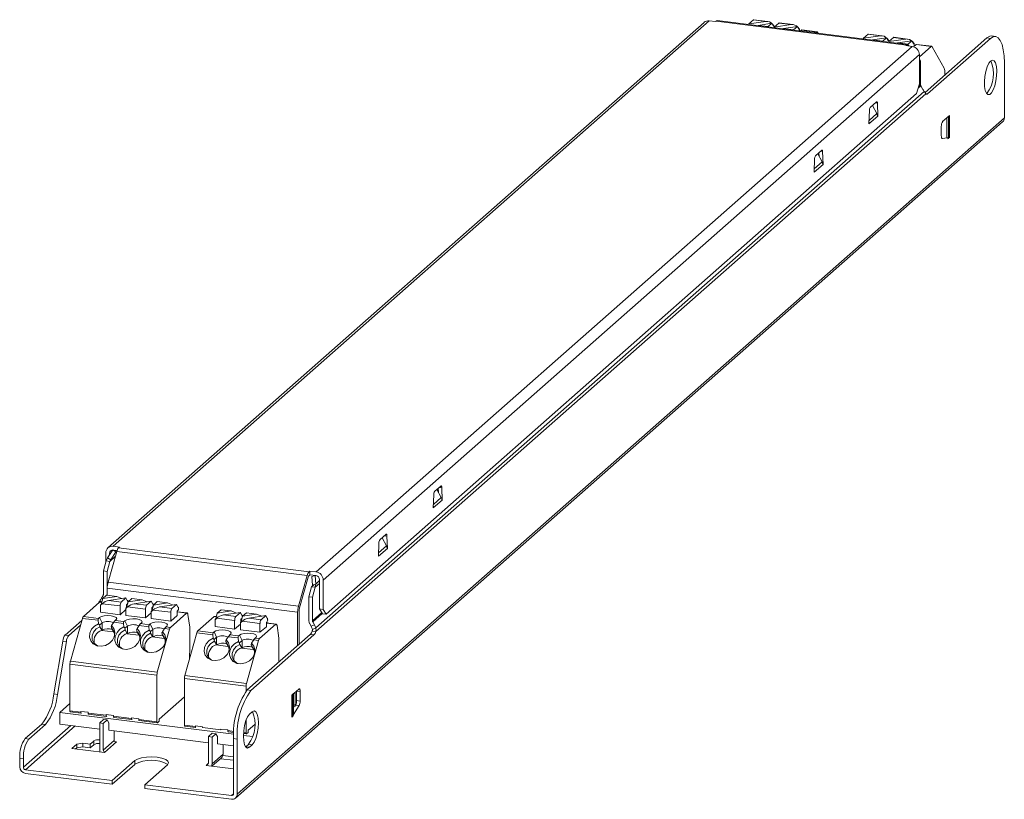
# Model space of a CAD drawing. Header units: millimetres. Extents: x -12 to 115, y -12 to 89.
import ezdxf

# ---------------------------------------------------------------- set-up
doc = ezdxf.new("R2010")
doc.units = ezdxf.units.MM

msp = doc.modelspace()

# ---------------------------------------------------------------- linework, layer by layer
at = {"color": 7, "linetype": 'Continuous', "lineweight": 15}
for p, q in [((76.04, 88.6), (-0.89, 20.75)), ((-0.23, 20.95), (76.7, 88.79)), ((77.51, 88.69), (76.7, 88.79)), ((77.6, 88.77), (77.51, 88.69)), ((77.6, 88.77), (102.17, 85.67)), ((102.3, 85.72), (77.72, 88.82)), ((81.8, 88.31), (81.82, 88.4)), ((82.42, 88.92), (81.82, 88.4)), ((81.82, 88.4), (84.01, 88.73)), ((84.01, 88.73), (82.42, 88.92)), ((84.21, 88.73), (82.47, 88.94)), ((83.01, 88.21), (82.92, 88.17)), ((84.8, 88.48), (83.01, 88.21)), ((83.01, 88.21), (84.31, 88.05)), ((84.3, 87.99), (84.31, 88.05)), ((84.31, 88.05), (84.8, 88.48)), ((85, 88.09), (84.8, 88.48)), ((84.88, 88.38), (85.05, 88.17)), ((84.97, 88.16), (85.05, 88.17)), ((85.09, 88.17), (85, 88.09)), ((85.05, 88.17), (85.09, 88.17)), ((85.07, 87.89), (85.1, 87.98)), ((85.09, 87.95), (85.09, 88.17)), ((85.7, 88.51), (85.1, 87.98)), ((85.1, 87.98), (87.28, 88.31)), ((87.28, 88.31), (85.7, 88.51)), ((87.49, 88.31), (85.75, 88.53)), ((86.28, 87.8), (86.19, 87.75)), ((88.08, 88.07), (86.28, 87.8)), ((86.28, 87.8), (87.59, 87.63)), ((87.59, 87.63), (88.08, 88.07)), ((88.28, 87.68), (88.08, 88.07)), ((88.15, 87.97), (88.33, 87.76)), ((88.24, 87.75), (88.33, 87.76)), ((88.36, 87.75), (88.28, 87.68)), ((88.33, 87.76), (88.36, 87.75)), ((88.36, 87.48), (88.36, 87.75)), ((87.57, 87.58), (87.59, 87.63)), ((88.49, 87.49), (88.46, 87.47)), ((88.61, 87.6), (88.49, 87.49)), ((90.58, 87.35), (88.61, 87.6)), ((90.64, 87.37), (88.66, 87.62)), ((90.58, 87.35), (90.43, 87.22)), ((90.78, 87.17), (90.7, 87.32)), ((96.58, 86.44), (96.6, 86.54)), ((97.2, 87.06), (96.6, 86.54)), ((96.6, 86.54), (98.79, 86.86)), ((98.79, 86.86), (97.2, 87.06)), ((98.99, 86.86), (97.25, 87.08)), ((99.58, 86.62), (97.79, 86.35)), ((99.09, 86.18), (99.58, 86.62)), ((99.78, 86.23), (99.58, 86.62)), ((99.65, 86.52), (99.83, 86.31)), ((100.48, 86.65), (99.88, 86.12)), ((99.88, 86.12), (102.06, 86.45)), ((102.06, 86.45), (100.48, 86.65)), ((102.27, 86.45), (100.53, 86.67)), ((112.55, 86.59), (104.56, 79.54)), ((113.02, 86.53), (104.89, 79.36)), ((113.02, 86.53), (112.55, 86.59)), ((113.64, 86.78), (113.18, 86.84)), ((102.89, 85.5), (25.96, 17.65)), ((97.79, 86.35), (97.7, 86.3)), ((97.79, 86.35), (99.09, 86.18)), ((99.08, 86.13), (99.09, 86.18)), ((99.85, 86.03), (99.88, 86.12)), ((99.87, 86.09), (99.87, 86.3)), ((101.06, 85.94), (100.97, 85.89)), ((102.86, 86.21), (101.06, 85.94)), ((101.06, 85.94), (102.37, 85.77)), ((102.08, 85.6), (102.17, 85.67)), ((102.89, 85.5), (102.08, 85.6)), ((102.35, 85.71), (102.37, 85.77)), ((102.37, 85.77), (102.86, 86.21)), ((102.42, 85.62), (102.46, 85.55)), ((103.06, 85.82), (102.86, 86.21)), ((102.93, 86.11), (103.1, 85.9)), ((103.02, 85.88), (103.1, 85.9)), ((103.14, 85.89), (103.06, 85.82)), ((103.1, 85.9), (103.14, 85.89)), ((103.14, 85.43), (103.14, 85.89)), ((103.27, 85.63), (103.14, 85.55)), ((103.39, 85.73), (103.27, 85.63)), ((105.36, 85.49), (103.39, 85.73)), ((105.42, 85.51), (103.44, 85.76)), ((105.36, 85.49), (103.83, 84.14)), ((107.04, 82.68), (105.48, 85.46)), ((103.83, 84.43), (26.89, 16.59)), ((103.83, 80.66), (103.83, 84.43)), ((103.99, 83.59), (103.83, 83.89)), ((103.99, 80.56), (103.99, 83.59)), ((114.79, 76.26), (114.79, 83.38)), ((107.09, 81.78), (107.09, 82.39)), ((103.83, 80.66), (103.47, 79.41)), ((104.03, 80.41), (104.24, 80.03)), ((104.46, 79.68), (25.92, 10.42)), ((104.66, 79.38), (25.92, 9.94)), ((103.47, 79.41), (27.25, 12.18)), ((98.3, 78.33), (97.48, 77.61)), ((15.79, -11.05), (114.79, 76.26)), ((97.37, 77.26), (97.31, 75.48)), ((98.46, 76.5), (97.31, 75.48)), ((106.83, 75.8), (107.71, 76.57)), ((107.6, 73.65), (107.6, 76.48)), ((15.57, -11.55), (114.57, 75.75)), ((107.71, 73.75), (106.79, 73.59)), ((91.23, 72.1), (90.4, 71.37)), ((91.39, 70.26), (91.33, 71.93)), ((90.3, 71.02), (90.24, 69.25)), ((91.39, 70.26), (90.24, 69.25)), ((41.29, 28.06), (42.05, 28.73)), ((42.19, 28.51), (42.25, 26.92)), ((41.1, 25.91), (41.15, 27.59)), ((42.25, 26.92), (41.1, 25.91)), ((34.22, 21.82), (34.98, 22.49)), ((-0.28, 20.48), (-0.93, 19.47)), ((-0.23, 20.95), (0.58, 20.84)), ((-0.23, 20.47), (0.28, 20.41)), ((0.58, 20.84), (0.49, 20.77)), ((25.06, 17.67), (0.49, 20.77)), ((34.03, 19.67), (34.08, 21.35)), ((35.18, 20.68), (34.03, 19.67)), ((-1.11, 19.07), (-1.48, 17.77)), ((-1.17, 20.12), (-1.17, 18.87)), ((-0.65, 19.01), (-1.11, 19.07)), ((-0.51, 19.22), (-0.93, 19.47)), ((0.24, 20.27), (-0.88, 16.31)), ((24.81, 17.17), (0.24, 20.27)), ((-1.01, 17.71), (-0.65, 19.01)), ((-1.48, 17.77), (-1.01, 17.71)), ((-1.48, 17.77), (-1.48, 14.74)), ((-1.01, 14.68), (-1.01, 17.71)), ((24.81, 17.17), (23.7, 13.21)), ((23.82, 12.99), (24.94, 16.95)), ((25.06, 17.67), (25.15, 17.75)), ((25.06, 17.2), (25.15, 17.28)), ((25.15, 17.75), (25.15, 17.28)), ((25.15, 17.75), (25.96, 17.65)), ((25.15, 17.28), (25.96, 17.17)), ((25.87, 17.19), (25.92, 16.08)), ((26.89, 12.81), (26.89, 16.59)), ((23.59, 12.45), (-0.98, 15.55)), ((-0.98, 15.55), (-0.98, 14.62)), ((-0.88, 16.31), (23.7, 13.21)), ((25.4, 15.73), (25.04, 14.43)), ((25.87, 15.67), (25.5, 14.37)), ((-1.76, 13.46), (-1.56, 14.2)), ((-1.52, 14.6), (-1.72, 14.27)), ((-1.07, 14.63), (-1.56, 14.2)), ((-1.56, 14.2), (0.24, 14.47)), ((0.24, 14.47), (-1.07, 14.63)), ((1.42, 14.28), (-0.76, 13.95)), ((0.24, 14.47), (0.9, 14.2)), ((0.82, 13.75), (1.42, 14.28)), ((1.62, 13.89), (1.42, 14.28)), ((2.21, 14.22), (1.71, 13.79)), ((1.71, 13.79), (3.51, 14.06)), ((3.51, 14.06), (2.21, 14.22)), ((3.51, 14.06), (4.18, 13.79)), ((25.04, 14.43), (25.5, 14.37)), ((25.04, 14.43), (25.04, 11.4)), ((25.5, 14.37), (25.5, 11.34)), ((-4.06, 11.9), (-1.97, 13.74)), ((-1.94, 13.93), (-1.68, 13.74)), ((-1.68, 13.74), (-1.91, 13.77)), ((-1.85, 12.44), (-1.85, 13.38)), ((-1.63, 13.54), (-1.81, 13.38)), ((0.68, 13.25), (-1.63, 13.54)), ((-0.76, 13.95), (0.82, 13.75)), ((0.68, 12.12), (0.68, 13.25)), ((1.43, 12.78), (0.68, 12.12)), ((1.43, 12.97), (1.51, 13.04)), ((1.43, 12.03), (1.43, 12.97)), ((1.47, 12.96), (1.43, 12.97)), ((1.64, 13.13), (1.47, 12.96)), ((1.49, 13.4), (1.49, 13.03)), ((1.59, 13.33), (1.49, 13.34)), ((1.51, 13.04), (1.71, 13.79)), ((1.56, 13.05), (1.51, 13.04)), ((3.95, 12.84), (1.64, 13.13)), ((1.67, 13.94), (1.67, 13.75)), ((4.69, 13.87), (2.51, 13.54)), ((2.51, 13.54), (4.1, 13.34)), ((3.95, 11.71), (3.95, 12.84)), ((4.1, 13.34), (4.69, 13.87)), ((4.89, 13.48), (4.69, 13.87)), ((4.92, 12.72), (4.74, 12.55)), ((4.77, 12.99), (4.77, 12.61)), ((4.86, 12.91), (4.77, 12.93)), ((4.79, 12.63), (4.99, 13.37)), ((4.87, 13.53), (4.94, 13.52)), ((4.94, 13.52), (4.89, 13.48)), ((7.23, 12.43), (4.92, 12.72)), ((4.94, 13.52), (4.94, 13.34)), ((5.48, 13.81), (4.99, 13.37)), ((4.99, 13.37), (6.78, 13.64)), ((6.78, 13.64), (5.48, 13.81)), ((7.97, 13.46), (5.79, 13.13)), ((5.79, 13.13), (7.37, 12.93)), ((6.78, 13.64), (7.45, 13.38)), ((7.37, 12.93), (7.97, 13.46)), ((8.17, 13.07), (7.97, 13.46)), ((8.14, 13.12), (8.22, 13.11)), ((8.22, 13.11), (8.17, 13.07)), ((8.22, 13.11), (8.22, 12.92)), ((13.71, 12.77), (13.22, 12.34)), ((15.01, 12.61), (13.71, 12.77)), ((26.89, 12.81), (26.43, 12.87)), ((27.25, 12.18), (26.89, 12.81)), ((-5.74, 6.12), (-4.18, 11.65)), ((-2.15, 11.4), (-4.18, 11.65)), ((-4.06, 11.9), (-2.09, 11.65)), ((-2.09, 11.65), (-1.97, 11.76)), ((-1.65, 11.06), (-1.97, 11.76)), ((0.68, 12.12), (-1.85, 12.44)), ((0.18, 11.49), (0.06, 11.38)), ((3.95, 11.71), (1.43, 12.03)), ((4.7, 12.37), (3.95, 11.71)), ((4.7, 12.56), (4.79, 12.63)), ((4.7, 11.61), (4.7, 12.56)), ((4.74, 12.55), (4.7, 12.56)), ((7.23, 11.3), (4.7, 11.61)), ((4.83, 12.64), (4.79, 12.63)), ((7.17, 10.49), (9.25, 12.33)), ((7.23, 11.3), (7.23, 12.43)), ((8.04, 12.01), (7.23, 11.3)), ((8.04, 12.58), (8.04, 12.01)), ((9.32, 12.35), (8.04, 12.51)), ((9.42, 12.16), (9.67, 10.53)), ((10.72, 10.04), (12.81, 11.88)), ((13.1, 11.88), (12.87, 11.9)), ((12.93, 10.58), (12.93, 11.52)), ((13.15, 11.68), (12.97, 11.51)), ((13.02, 11.59), (13.22, 12.34)), ((15.46, 11.39), (13.15, 11.68)), ((13.22, 12.34), (15.01, 12.61)), ((16.2, 12.42), (14.02, 12.09)), ((14.02, 12.09), (15.6, 11.89)), ((15.01, 12.61), (15.68, 12.34)), ((15.6, 11.89), (16.2, 12.42)), ((16.4, 12.03), (16.2, 12.42)), ((16.27, 11.54), (16.27, 11.16)), ((16.37, 11.46), (16.27, 11.48)), ((16.29, 11.18), (16.49, 11.92)), ((16.45, 12.07), (16.45, 11.89)), ((16.99, 12.36), (16.49, 11.92)), ((16.49, 11.92), (18.29, 12.19)), ((18.29, 12.19), (16.99, 12.36)), ((19.47, 12.01), (17.29, 11.68)), ((17.29, 11.68), (18.88, 11.48)), ((18.29, 12.19), (18.96, 11.93)), ((18.88, 11.48), (19.47, 12.01)), ((19.67, 11.62), (19.47, 12.01)), ((19.65, 11.67), (19.72, 11.66)), ((19.72, 11.66), (19.67, 11.62)), ((19.72, 11.66), (19.72, 11.47)), ((23.59, 12.45), (23.59, 8.14)), ((23.77, 8.29), (23.77, 12.61)), ((27.25, 12.18), (26.78, 12.24)), ((-4.26, 11.39), (-6.4, 9.5)), ((-5.93, 9.44), (-4.44, 10.76)), ((-2.11, 10.95), (-2.15, 11.4)), ((-1.65, 11.06), (-1.96, 10.78)), ((-1.68, 10.12), (-1.93, 10.57)), ((-1.65, 10.12), (-1.65, 11.06)), ((-0.43, 10.38), (-0.18, 9.93)), ((-0.14, 11.14), (-0.41, 10.74)), ((1.12, 10.98), (-0.14, 11.14)), ((0.06, 11.38), (1.18, 11.24)), ((1.16, 10.54), (1.12, 10.98)), ((1.18, 11.24), (1.3, 11.35)), ((1.63, 10.65), (1.3, 11.35)), ((1.63, 10.65), (1.31, 10.37)), ((1.63, 9.7), (1.63, 10.65)), ((3.14, 10.73), (2.86, 10.33)), ((4.4, 10.57), (3.14, 10.73)), ((3.45, 11.08), (3.33, 10.97)), ((3.33, 10.97), (4.45, 10.83)), ((4.43, 10.13), (4.4, 10.57)), ((4.45, 10.83), (4.57, 10.93)), ((4.9, 10.23), (4.57, 10.93)), ((4.9, 10.23), (4.59, 9.96)), ((4.9, 9.29), (4.9, 10.23)), ((5.48, 4.71), (7.04, 10.24)), ((6.41, 10.32), (6.13, 9.91)), ((6.41, 10.32), (7.04, 10.24)), ((6.73, 10.66), (6.6, 10.56)), ((6.6, 10.56), (7.17, 10.49)), ((9.67, 10.53), (9.67, 7.23)), ((15.46, 10.26), (12.93, 10.58)), ((15.46, 10.26), (15.46, 11.39)), ((16.21, 10.92), (15.46, 10.26)), ((16.21, 11.11), (16.29, 11.18)), ((16.21, 10.16), (16.21, 11.11)), ((16.25, 11.1), (16.21, 11.11)), ((16.42, 11.27), (16.25, 11.1)), ((16.34, 11.19), (16.29, 11.18)), ((18.73, 10.98), (16.42, 11.27)), ((18.67, 9.04), (20.76, 10.88)), ((18.73, 9.85), (18.73, 10.98)), ((19.55, 10.56), (18.73, 9.85)), ((19.55, 11.13), (19.55, 10.56)), ((20.82, 10.9), (19.55, 11.06)), ((20.93, 10.71), (21.18, 9.08)), ((25.75, 10.81), (25.34, 10.62)), ((25.51, 10.23), (25.92, 10.42)), ((25.54, 11.19), (25.75, 10.81)), ((-6.4, 9.5), (-5.93, 9.44)), ((-1.68, 10.12), (-1.69, 10.08)), ((-1.65, 10.12), (-1.69, 10.08)), ((-0.2, 9.89), (-1.69, 10.08)), ((-0.2, 9.89), (-0.18, 9.93)), ((-0.09, 9.84), (-0.18, 9.93)), ((1.6, 9.71), (1.35, 10.16)), ((1.6, 9.71), (1.58, 9.66)), ((1.63, 9.7), (1.58, 9.66)), ((3.08, 9.47), (1.58, 9.66)), ((2.84, 9.97), (3.09, 9.52)), ((3.08, 9.47), (3.09, 9.52)), ((3.18, 9.43), (3.09, 9.52)), ((4.87, 9.3), (4.62, 9.74)), ((4.87, 9.3), (4.86, 9.25)), ((4.9, 9.29), (4.86, 9.25)), ((6.35, 9.06), (4.86, 9.25)), ((6.12, 9.55), (6.37, 9.11)), ((6.35, 9.06), (6.37, 9.11)), ((6.46, 9.02), (6.37, 9.11)), ((9.04, 4.26), (10.6, 9.79)), ((12.63, 9.53), (10.6, 9.79)), ((10.72, 10.04), (12.68, 9.79)), ((12.67, 9.09), (12.63, 9.53)), ((12.68, 9.79), (12.81, 9.9)), ((13.13, 9.2), (12.81, 9.9)), ((13.13, 9.2), (12.82, 8.92)), ((13.13, 8.25), (13.13, 9.2)), ((14.64, 9.28), (14.37, 8.88)), ((15.9, 9.12), (14.64, 9.28)), ((14.96, 9.63), (14.84, 9.52)), ((14.84, 9.52), (15.96, 9.38)), ((15.94, 8.68), (15.9, 9.12)), ((15.96, 9.38), (16.08, 9.49)), ((16.41, 8.78), (16.08, 9.49)), ((18.73, 9.85), (16.21, 10.16)), ((25.22, 9.57), (17.09, 2.4)), ((25.69, 9.52), (17.56, 2.34)), ((18.23, 9.21), (18.11, 9.11)), ((18.11, 9.11), (18.67, 9.04)), ((21.18, 9.08), (21.18, 6.01)), ((25.22, 9.57), (25.69, 9.52)), ((25.45, 10), (25.92, 9.94)), ((-7.87, 1.89), (-6.71, 8.72)), ((-7.41, 1.83), (-6.25, 8.66)), ((-6.71, 8.72), (-6.25, 8.66)), ((13.1, 8.26), (12.85, 8.71)), ((13.1, 8.26), (13.09, 8.21)), ((13.13, 8.25), (13.09, 8.21)), ((14.58, 8.02), (13.09, 8.21)), ((14.35, 8.52), (14.6, 8.07)), ((14.58, 8.02), (14.6, 8.07)), ((14.69, 7.98), (14.6, 8.07)), ((16.41, 8.78), (16.09, 8.51)), ((16.37, 7.85), (16.12, 8.29)), ((16.37, 7.85), (16.36, 7.8)), ((16.41, 7.84), (16.36, 7.8)), ((17.86, 7.61), (16.36, 7.8)), ((16.41, 7.84), (16.41, 8.78)), ((16.99, 3.26), (18.55, 8.79)), ((17.62, 8.1), (17.87, 7.66)), ((17.92, 8.87), (17.64, 8.46)), ((17.86, 7.61), (17.87, 7.66)), ((17.96, 7.57), (17.87, 7.66)), ((18.55, 8.79), (17.92, 8.87)), ((5.43, 4.33), (-5.79, 5.74)), ((-5.79, -0.28), (-5.79, 5.74)), ((-5.74, 6.12), (5.48, 4.71)), ((5.43, -1.7), (5.43, 4.33)), ((16.94, 2.88), (8.99, 3.88)), ((8.99, -2.15), (8.99, 3.88)), ((9.04, 4.26), (16.99, 3.26)), ((16.94, 2.25), (16.94, 2.88)), ((-7.41, 1.83), (-7.87, 1.89)), ((17.56, 2.34), (17.09, 2.4)), ((22.97, 1.84), (22.97, -0.99)), ((23.79, 0.4), (22.86, -1.09)), ((23.32, 0.46), (23.18, 0.23)), ((23.79, 0.4), (23.32, 0.46)), ((-7.09, -0.49), (15.34, -3.31)), ((-5.79, -0.28), (-4.39, -0.46)), ((-5.75, -0.42), (-4.35, -0.6)), ((-3.46, -0.58), (-1.12, -0.87)), ((-3.41, -0.71), (-1.07, -1.01)), ((-0.18, -0.99), (2.16, -1.29)), ((-0.14, -1.13), (2.2, -1.42)), ((17.38, -0.73), (17.74, -0.42)), ((-9.43, -1.99), (-11.56, -3.87)), ((-11.1, -3.93), (-8.97, -2.05)), ((-8.97, -2.05), (-9.43, -1.99)), ((-1.95, -2.64), (-7.09, -2)), ((-1.46, -1.41), (-1.95, -1.85)), ((-1.95, -1.85), (-1.95, -5.29)), ((-1.95, -1.85), (-1.49, -1.91)), ((-1.49, -1.91), (-0.99, -1.47)), ((-1.49, -5.35), (-1.49, -1.91)), ((3.09, -1.4), (5.43, -1.7)), ((3.14, -1.54), (5.48, -1.83)), ((8.99, -2.15), (10.39, -2.32)), ((9.03, -2.28), (10.43, -2.46)), ((16.94, -3.15), (16.94, -1.49)), ((12.08, -4.41), (-0.78, -2.79)), ((12.57, -3.18), (12.08, -3.61)), ((12.08, -3.61), (12.54, -3.67)), ((12.08, -3.61), (12.08, -7.06)), ((13.04, -3.24), (12.54, -3.67)), ((12.54, -3.67), (12.54, -7.12)), ((14.64, -2.99), (15.35, -3.08)), ((16.59, -3.47), (17.79, -3.62)), ((16.6, -3.23), (16.98, -3.28)), ((-11.56, -3.87), (-11.1, -3.93)), ((-4.9, -4.59), (-5.53, -5.15)), ((-5.07, -5.21), (-4.9, -5.06)), ((-4.12, -4.47), (-4.9, -4.59)), ((-4.9, -5.06), (-4.9, -4.59)), ((-4.9, -5.06), (-4.12, -4.94)), ((-3.19, -4.59), (-4.12, -4.47)), ((-4.12, -4.94), (-4.12, -4.47)), ((-4.12, -4.94), (-3.19, -5.06)), ((-2.73, -4.19), (-3.19, -4.59)), ((-3.19, -5.06), (-3.19, -4.59)), ((-3.19, -5.06), (-2.73, -4.66)), ((-2.73, -4.66), (-2.73, -4.19)), ((-1.49, -5.35), (-0.07, -4.11)), ((-1.32, -5.68), (0.23, -4.31)), ((0.23, -4.31), (-0.01, -4.28)), ((15.32, -4.82), (13.25, -4.56)), ((15.32, -3.87), (15.79, -3.93)), ((15.32, -3.87), (15.32, -10.99)), ((15.79, -11.05), (15.79, -3.93)), ((16.91, -4.92), (16.88, -4.95)), ((17.27, -4.61), (16.91, -4.92)), ((16.91, -4.92), (17.38, -4.98)), ((17.74, -4.67), (17.27, -4.61)), ((17.74, -4.67), (17.38, -4.98)), ((-5.53, -5.15), (-1.32, -5.68)), ((12.53, -7.43), (13.75, -6.35)), ((13.96, -5.87), (12.54, -7.12)), ((15.32, -6.21), (13.94, -6.04)), ((-12.27, -7.51), (-12.27, -6.38)), ((-12.27, -6.38), (-11.8, -6.44)), ((-11.8, -7.57), (-11.8, -6.44)), ((2.57, -6.72), (-0.35, -9.3)), ((2.57, -7.2), (-0.35, -9.77)), ((2.57, -6.72), (2.57, -7.2)), ((3.86, -9.83), (6.78, -7.25)), ((11.77, -7.33), (15.32, -7.78)), ((15.32, -6.68), (13.62, -6.47)), ((-0.35, -9.3), (-11.52, -7.89)), ((-11.52, -8.36), (-0.35, -9.77)), ((-0.35, -9.77), (-0.35, -9.3)), ((3.86, -10.3), (3.86, -9.83)), ((15.04, -11.24), (3.86, -9.83)), ((3.86, -10.3), (15.04, -11.71))]:
    msp.add_line(p, q, dxfattribs=at)
at = {"color": 144, "linetype": 'Continuous', "lineweight": 0}
for p, q in [((99.75, 86.3), (99.83, 86.31)), ((99.87, 86.3), (99.78, 86.23)), ((99.83, 86.31), (99.87, 86.3)), ((97.77, 77.85), (98.33, 76.83)), ((98.41, 78.17), (98.15, 78.2)), ((98.46, 76.5), (98.41, 78.17)), ((107.71, 76.57), (107.71, 73.75)), ((106.65, 73.93), (106.65, 75.17)), ((107.6, 73.65), (107.71, 73.75)), ((90.7, 71.62), (91.26, 70.59)), ((90.87, 71.79), (90.89, 71.27)), ((91.39, 70.26), (91.35, 70.27)), ((42.12, 27.25), (41.56, 28.28)), ((41.73, 28.44), (41.75, 27.92)), ((42.21, 26.93), (42.25, 26.92)), ((35.05, 21.01), (34.48, 22.04)), ((34.78, 22.32), (35.12, 22.27)), ((35.12, 22.27), (35.18, 20.68)), ((-0.28, 20.48), (0.14, 20.24)), ((-0.7, 19.83), (-0.7, 20.06)), ((-0.65, 19.01), (0.06, 19.63)), ((-0.51, 19.22), (0.14, 20.24)), ((25.44, 17.05), (25.87, 17.19)), ((25.44, 17.05), (25.49, 15.94)), ((26.43, 16.64), (26.43, 12.87)), ((25.74, 16.03), (25.4, 15.73)), ((25.87, 15.67), (25.4, 15.73)), ((25.92, 16.08), (25.49, 15.94)), ((-0.98, 14.7), (-1.01, 14.68)), ((-1.85, 13.38), (-1.76, 13.46)), ((-1.81, 13.38), (-1.85, 13.38)), ((-1.71, 13.46), (-1.76, 13.46)), ((1.6, 13.5), (1.49, 13.4)), ((1.59, 13.95), (1.67, 13.94)), ((1.67, 13.94), (1.62, 13.89)), ((4.87, 13.08), (4.77, 12.99)), ((26.43, 12.87), (26.78, 12.24)), ((8.15, 12.67), (8.04, 12.58)), ((12.93, 11.52), (13.02, 11.59)), ((12.97, 11.51), (12.93, 11.52)), ((13.07, 11.6), (13.02, 11.59)), ((16.38, 11.63), (16.27, 11.54)), ((16.37, 12.08), (16.45, 12.07)), ((16.45, 12.07), (16.4, 12.03)), ((19.65, 11.22), (19.55, 11.13)), ((25.34, 10.62), (25.14, 11.01)), ((9.62, 7.04), (9.62, 6.33)), ((8.99, 1.53), (5.71, -1.35)), ((22.86, 1.74), (23.75, 2.52)), ((22.86, -1.09), (22.86, 1.74)), ((23.25, 2.09), (23.25, 0.98)), ((23.45, 2.26), (23.45, 1.03)), ((23.92, 2.21), (23.45, 2.26)), ((23.92, 2.21), (23.92, 0.97)), ((-7.09, -0.49), (-5.79, 0.66)), ((23.22, 0.4), (23.21, 0.27)), ((23.45, 1.03), (23.92, 0.97)), ((-7.09, -2), (-7.09, -0.49)), ((-4.39, -0.46), (-4.39, -0.37)), ((-4.39, -0.37), (-3.46, -0.48)), ((-4.32, -0.59), (-4.37, -0.58)), ((-3.46, -0.58), (-3.46, -0.48)), ((-1.12, -0.87), (-1.12, -0.78)), ((-1.12, -0.78), (-0.18, -0.9)), ((-1.05, -1), (-1.09, -0.99)), ((-0.18, -0.99), (-0.18, -0.9)), ((2.16, -1.29), (2.16, -1.19)), ((2.16, -1.19), (3.09, -1.31)), ((22.86, -1.09), (22.97, -0.99)), ((-1.46, -1.41), (-0.99, -1.47)), ((-0.99, -1.47), (-0.78, -1.85)), ((-0.78, -1.85), (-0.78, -2.79)), ((2.23, -1.41), (2.18, -1.41)), ((3.09, -1.4), (3.09, -1.31)), ((5.71, -1.64), (5.5, -1.82)), ((5.71, -1.35), (5.71, -1.64)), ((10.39, -2.32), (10.39, -2.23)), ((10.39, -2.23), (11.32, -2.35)), ((10.41, -2.44), (10.46, -2.45)), ((11.32, -2.35), (11.32, -2.44)), ((11.32, -2.44), (13.66, -2.73)), ((18.06, -2.07), (17.22, -2.8)), ((-0.07, -2.88), (-0.07, -4.11)), ((12.57, -3.18), (13.04, -3.24)), ((13.04, -3.24), (13.25, -3.62)), ((13.25, -4.56), (13.25, -3.62)), ((13.66, -2.73), (13.66, -2.64)), ((13.66, -2.64), (14.6, -2.76)), ((14.6, -2.76), (14.6, -2.85)), ((17.22, -3.09), (17.01, -3.27)), ((17.22, -2.8), (17.22, -3.09)), ((13.96, -5.87), (13.96, -4.65)), ((12.08, -7.06), (11.77, -7.33)), ((11.84, -7.34), (11.84, -7.27))]:
    msp.add_line(p, q, dxfattribs=at)
at = {"color": 8, "linetype": 'Continuous', "lineweight": 15}
for p, q in [((104.03, 80.41), (103.67, 80.09)), ((103.73, 80.33), (103.99, 80.56)), ((104.65, 79.39), (104.89, 79.36)), ((98.33, 76.83), (97.33, 75.94)), ((107.39, 76.29), (107.39, 73.71)), ((106.75, 73.6), (106.79, 73.59)), ((91.33, 71.93), (91.08, 71.97)), ((91.26, 70.59), (90.26, 69.7)), ((41.85, 28.55), (42.19, 28.51)), ((42.12, 27.25), (41.11, 26.36)), ((0.02, 20.31), (0.15, 20.43)), ((35.05, 21.01), (34.04, 20.13)), ((0.05, 20.1), (0.23, 20.25)), ((26.43, 16.53), (25.92, 16.08)), ((26.43, 16.16), (25.87, 15.67)), ((-1.72, 14.27), (-1.57, 14.16)), ((-1.69, 13.71), (-1.97, 13.74)), ((1.58, 13.29), (1.49, 13.31)), ((4.86, 12.88), (4.77, 12.89)), ((9.25, 12.33), (8.04, 12.48)), ((13.09, 11.84), (12.81, 11.88)), ((16.36, 11.43), (16.27, 11.44)), ((25.5, 11.34), (26.7, 12.39)), ((26.76, 12.27), (25.54, 11.19)), ((20.76, 10.88), (19.55, 11.03)), ((23.07, -0.65), (23.07, 1.92)), ((-11.8, -7.57), (-5.68, -2.17)), ((-11.52, -7.89), (-5.12, -2.24)), ((14.6, -2.85), (15.36, -2.95)), ((16.6, -3.11), (16.94, -3.15)), ((15.32, -10.99), (15.04, -11.24))]:
    msp.add_line(p, q, dxfattribs=at)
at = {"color": 7, "linetype": 'Continuous', "lineweight": 15, "flags": 128}
for points in [[(82.47, 88.94), (82.45, 88.94), (82.42, 88.92)], [(85.75, 88.53), (85.72, 88.53), (85.7, 88.51)], [(88.66, 87.62), (88.64, 87.62), (88.61, 87.6)], [(90.58, 87.35), (90.6, 87.36), (90.61, 87.37), (90.63, 87.37), (90.65, 87.37), (90.66, 87.37), (90.68, 87.36), (90.69, 87.34), (90.7, 87.32)], [(97.25, 87.08), (97.23, 87.08), (97.2, 87.06)], [(100.53, 86.67), (100.5, 86.67), (100.48, 86.65)], [(113.18, 86.84), (112.9, 86.8), (112.55, 86.59)], [(114.79, 83.38), (114.75, 84.27), (114.65, 85.06), (114.49, 85.73), (114.27, 86.25), (114, 86.6), (113.69, 86.77), (113.36, 86.75), (113.02, 86.53)], [(102.17, 85.67), (102.21, 85.7), (102.24, 85.72), (102.27, 85.72), (102.31, 85.72), (102.34, 85.71), (102.37, 85.69), (102.4, 85.66), (102.42, 85.62)], [(103.44, 85.76), (103.42, 85.76), (103.39, 85.73)], [(105.36, 85.49), (105.37, 85.5), (105.39, 85.51), (105.41, 85.51), (105.43, 85.51), (105.44, 85.5), (105.46, 85.49), (105.47, 85.48), (105.48, 85.46)], [(113.02, 83.61), (113.25, 83.72), (113.47, 83.64), (113.64, 83.36), (113.76, 82.92), (113.81, 82.35), (113.79, 81.7), (113.71, 81.03), (113.56, 80.41), (113.36, 79.88), (113.14, 79.49), (112.9, 79.29), (112.67, 79.27), (112.48, 79.46), (112.33, 79.82), (112.24, 80.33), (112.22, 80.95), (112.28, 81.61), (112.4, 82.26), (112.57, 82.85), (112.78, 83.31), (113.02, 83.61)], [(98.3, 78.33), (98.32, 78.35), (98.34, 78.35), (98.36, 78.34), (98.37, 78.32), (98.38, 78.3), (98.4, 78.26), (98.4, 78.22), (98.41, 78.17)], [(106.79, 73.59), (106.76, 73.59), (106.73, 73.61), (106.71, 73.64), (106.69, 73.68), (106.67, 73.73), (106.66, 73.79), (106.66, 73.86), (106.65, 73.93)], [(91.23, 72.1), (91.25, 72.11), (91.27, 72.11), (91.29, 72.1), (91.3, 72.09), (91.31, 72.06), (91.32, 72.02), (91.33, 71.98), (91.33, 71.93)], [(42.05, 28.73), (42.08, 28.75), (42.1, 28.75), (42.13, 28.74), (42.15, 28.71), (42.17, 28.68), (42.18, 28.63), (42.19, 28.57), (42.19, 28.51)], [(34.98, 22.49), (35.01, 22.51), (35.03, 22.51), (35.06, 22.5), (35.08, 22.48), (35.09, 22.44), (35.11, 22.39), (35.12, 22.34), (35.12, 22.27)], [(-1.97, 11.76), (-1.74, 11.89), (-1.37, 11.97), (-0.93, 12.01), (-0.49, 11.98), (-0.11, 11.9), (0.15, 11.78), (0.25, 11.64), (0.18, 11.49)], [(1.3, 11.35), (1.54, 11.47), (1.9, 11.56), (2.34, 11.59), (2.78, 11.57), (3.16, 11.49), (3.42, 11.37), (3.53, 11.22), (3.45, 11.08)], [(9.25, 12.33), (9.28, 12.35), (9.31, 12.35), (9.33, 12.35), (9.36, 12.33), (9.38, 12.3), (9.39, 12.27), (9.41, 12.22), (9.42, 12.16)], [(-0.41, 10.74), (-0.11, 10.34), (0.02, 9.85), (-0.04, 9.33), (-0.29, 8.84), (-0.7, 8.43), (-1.21, 8.16), (-1.77, 8.05), (-2.31, 8.12), (-2.78, 8.36), (-3.1, 8.74), (-3.26, 9.22), (-3.22, 9.73), (-3, 10.24), (-2.61, 10.66), (-2.11, 10.95)], [(-1.93, 10.57), (-2.4, 10.28), (-2.75, 9.87), (-2.93, 9.39), (-2.92, 8.91), (-2.72, 8.48), (-2.35, 8.17), (-2.14, 8.08)], [(2.86, 10.33), (3.17, 9.93), (3.29, 9.44), (3.23, 8.92), (2.98, 8.43), (2.58, 8.02), (2.07, 7.75), (1.5, 7.64), (0.96, 7.71), (0.5, 7.95), (0.17, 8.33), (0.01, 8.8), (0.05, 9.32), (0.28, 9.82), (0.66, 10.25), (1.16, 10.54)], [(4.57, 10.93), (4.81, 11.06), (5.18, 11.15), (5.61, 11.18), (6.06, 11.16), (6.44, 11.08), (6.7, 10.96), (6.8, 10.81), (6.73, 10.66)], [(20.76, 10.88), (20.79, 10.9), (20.81, 10.9), (20.84, 10.9), (20.86, 10.88), (20.88, 10.85), (20.9, 10.82), (20.91, 10.77), (20.93, 10.71)], [(1.35, 10.16), (0.87, 9.87), (0.52, 9.46), (0.34, 8.98), (0.35, 8.5), (0.56, 8.07), (0.92, 7.76), (1.14, 7.66)], [(6.13, 9.91), (6.44, 9.52), (6.57, 9.03), (6.5, 8.51), (6.26, 8.02), (5.85, 7.61), (5.34, 7.33), (4.78, 7.23), (4.23, 7.29), (3.77, 7.53), (3.44, 7.91), (3.29, 8.39), (3.33, 8.91), (3.55, 9.41), (3.93, 9.83), (4.43, 10.13)], [(4.62, 9.74), (4.15, 9.46), (3.8, 9.05), (3.62, 8.57), (3.63, 8.08), (3.83, 7.66), (4.19, 7.35), (4.41, 7.25)], [(14.37, 8.88), (14.67, 8.48), (14.8, 7.99), (14.74, 7.47), (14.49, 6.98), (14.08, 6.57), (13.57, 6.3), (13.01, 6.19), (12.47, 6.26), (12, 6.5), (11.67, 6.88), (11.52, 7.35), (11.56, 7.87), (11.78, 8.37), (12.17, 8.8), (12.67, 9.09)], [(12.81, 9.9), (13.04, 10.02), (13.41, 10.11), (13.85, 10.15), (14.29, 10.12), (14.67, 10.04), (14.93, 9.92), (15.03, 9.77), (14.96, 9.63)], [(16.08, 9.49), (16.32, 9.61), (16.68, 9.7), (17.12, 9.73), (17.56, 9.71), (17.94, 9.63), (18.2, 9.51), (18.3, 9.36), (18.23, 9.21)], [(12.85, 8.71), (12.38, 8.42), (12.03, 8.01), (11.85, 7.53), (11.86, 7.05), (12.06, 6.62), (12.43, 6.31), (12.64, 6.21)], [(17.64, 8.46), (17.95, 8.07), (18.07, 7.58), (18.01, 7.06), (17.76, 6.57), (17.36, 6.16), (16.85, 5.89), (16.28, 5.78), (15.74, 5.84), (15.28, 6.08), (14.95, 6.46), (14.79, 6.94), (14.83, 7.46), (15.05, 7.96), (15.44, 8.38), (15.94, 8.68)], [(16.12, 8.29), (15.65, 8.01), (15.3, 7.6), (15.12, 7.12), (15.13, 6.63), (15.34, 6.21), (15.7, 5.9), (15.92, 5.8)], [(23.75, 2.52), (23.78, 2.54), (23.81, 2.55), (23.84, 2.53), (23.87, 2.49), (23.89, 2.44), (23.91, 2.37), (23.92, 2.29), (23.92, 2.21)], [(-5.79, -0.28), (-5.79, -0.32), (-5.79, -0.35), (-5.78, -0.38), (-5.77, -0.4), (-5.76, -0.41), (-5.75, -0.42), (-5.75, -0.42)], [(17.38, -4.98), (17.14, -5.09), (16.91, -4.98), (16.74, -4.67), (16.63, -4.18), (16.59, -3.56), (16.63, -2.87), (16.74, -2.18), (16.91, -1.55), (17.14, -1.05), (17.38, -0.73)], [(17.74, -0.42), (17.98, -0.31), (18.2, -0.42), (18.38, -0.73), (18.49, -1.22), (18.53, -1.84), (18.49, -2.53), (18.38, -3.22), (18.2, -3.85), (17.98, -4.34), (17.74, -4.67)], [(5.5, -1.82), (5.49, -1.83), (5.47, -1.83), (5.46, -1.83), (5.45, -1.81), (5.44, -1.79), (5.44, -1.77), (5.43, -1.73), (5.43, -1.7)], [(8.99, -2.15), (8.99, -2.18), (8.99, -2.21), (9, -2.24), (9.01, -2.26), (9.02, -2.27), (9.03, -2.28), (9.03, -2.28)], [(17.01, -3.27), (16.99, -3.28), (16.98, -3.28), (16.97, -3.28), (16.96, -3.26), (16.95, -3.24), (16.94, -3.21), (16.94, -3.18), (16.94, -3.15)], [(6.78, -7.25), (6.92, -7.02), (6.85, -6.79), (6.56, -6.58), (6.08, -6.4), (5.47, -6.29), (4.78, -6.24), (4.08, -6.27), (3.44, -6.36), (2.92, -6.52), (2.57, -6.72)]]:
    msp.add_lwpolyline(points, dxfattribs=at)
at = {"color": 144, "linetype": 'Continuous', "lineweight": 0, "flags": 128}
for points in [[(-1.01, 14.63), (-1.01, 14.63), (-1.01, 14.68)], [(-4.32, -0.59), (-4.33, -0.6), (-4.35, -0.6), (-4.36, -0.59), (-4.37, -0.58), (-4.38, -0.55), (-4.39, -0.53), (-4.39, -0.5), (-4.39, -0.46)], [(-3.46, -0.58), (-3.45, -0.61), (-3.45, -0.65), (-3.44, -0.67), (-3.43, -0.69), (-3.42, -0.71), (-3.41, -0.71), (-3.41, -0.71)], [(-1.05, -1), (-1.06, -1.01), (-1.07, -1.01), (-1.09, -1), (-1.1, -0.99), (-1.11, -0.97), (-1.11, -0.94), (-1.12, -0.91), (-1.12, -0.87)], [(-0.18, -0.99), (-0.18, -1.03), (-0.18, -1.06), (-0.17, -1.08), (-0.16, -1.11), (-0.15, -1.12), (-0.14, -1.13), (-0.14, -1.13)], [(2.23, -1.41), (2.21, -1.42), (2.2, -1.42), (2.19, -1.41), (2.18, -1.4), (2.17, -1.38), (2.16, -1.35), (2.16, -1.32), (2.16, -1.29)], [(3.09, -1.4), (3.09, -1.44), (3.1, -1.47), (3.1, -1.5), (3.11, -1.52), (3.12, -1.53), (3.14, -1.54), (3.14, -1.54)], [(10.46, -2.45), (10.45, -2.46), (10.43, -2.46), (10.42, -2.45), (10.41, -2.44), (10.4, -2.42), (10.39, -2.39), (10.39, -2.36), (10.39, -2.32)], [(14.6, -2.85), (14.6, -2.89), (14.6, -2.92), (14.61, -2.95), (14.62, -2.97), (14.63, -2.98), (14.64, -2.99), (14.64, -2.99)]]:
    msp.add_lwpolyline(points, dxfattribs=at)
at = {"color": 7, "linetype": 'Continuous', "lineweight": 15}
for centre, radius, start, end in [((76.58, 87.97), 0.834, 81.8416, 130.6612), ((77.71, 88.66), 0.16, 86.7544, 136.332), ((84.1, 87.69), 1.04, 41.6221, 95.1573), ((87.37, 87.28), 1.04, 41.6221, 95.1573), ((98.88, 85.83), 1.04, 41.6221, 95.1573), ((102.15, 85.42), 1.04, 41.6221, 95.1573), ((102.74, 84.41), 1.09, 1.0587, 81.7605), ((106.46, 82.42), 0.637, 356.9298, 23.4766), ((109.18, 81.97), 4.21, 322.3548, 23.2836), ((104.3, 80.56), 0.311, 180.4013, 208.4498), ((104.78, 79.45), 0.141, 210.3363, 319.0799), ((97.94, 77.28), 0.569, 144.4617, 182.0653), ((114.12, 76.25), 0.667, 312.158, 0.9777), ((107.64, 75.23), 0.984, 144.9309, 183.5931), ((41.91, 27.62), 0.759, 144.4617, 182.0653), ((34.84, 21.38), 0.759, 144.4617, 182.0653), ((-0.35, 20.14), 0.814, 81.3986, 181.4206), ((1.31, 20.04), 1.09, 138.5664, 167.9921), ((25.88, 16.95), 1.09, 138.5664, 167.9921), ((25.47, 16.84), 0.547, 138.5664, 167.9921), ((25.8, 16.57), 1.09, 1.0587, 81.7605), ((1.9, 15.54), 2.88, 164.5822, 179.8591), ((-1.74, 14.74), 0.259, 328.7592, 0.4818), ((-1.91, 13.69), 0.0777, 85.9195, 137.1669), ((-0.45, 12.16), 1.82, 100.0104, 130.5671), ((1.47, 13.3), 0.788, 144.9309, 183.5931), ((1.28, 13.72), 0.394, 324.9309, 3.5931), ((2.83, 11.75), 1.82, 100.0104, 130.5671), ((4.74, 12.89), 0.788, 144.9309, 183.5931), ((6.1, 11.33), 1.82, 100.0104, 130.5671), ((8.01, 12.48), 0.788, 144.9309, 183.5931), ((7.82, 12.9), 0.394, 324.9309, 3.5931), ((26.47, 12.45), 2.88, 164.5822, 179.8591), ((25.21, 12.61), 1.44, 164.5822, 179.8591), ((-3.65, 11.54), 0.547, 138.5664, 167.9921), ((-1.84, 11.46), 0.318, 143.1466, 192.0475), ((12.87, 11.83), 0.0777, 85.9195, 137.1669), ((14.33, 10.3), 1.82, 100.0104, 130.5671), ((16.25, 11.44), 0.788, 144.9309, 183.5931), ((17.61, 9.88), 1.82, 100.0104, 130.5671), ((19.52, 11.03), 0.788, 144.9309, 183.5931), ((19.33, 11.45), 0.394, 324.9309, 3.5931), ((-0.89, 9.69), 1.57, 62.9292, 118.8329), ((-0.88, 8.64), 1.66, 71.0037, 117.4267), ((-1.2, 9.52), 1.16, 345.7025, 48.4221), ((1.09, 10.35), 1.46, 135.0278, 147.1445), ((1.43, 11.05), 0.318, 143.1466, 192.0475), ((2.38, 9.27), 1.57, 62.9292, 118.8329), ((4.36, 9.94), 1.46, 135.0278, 147.1445), ((4.71, 10.64), 0.318, 143.1466, 192.0475), ((5.66, 8.86), 1.57, 62.9292, 118.8329), ((7.64, 9.53), 1.46, 135.0278, 147.1445), ((7.58, 10.12), 0.547, 138.5664, 167.9921), ((25.82, 11.34), 0.311, 180.4013, 208.4498), ((-5.26, 8.59), 1.47, 141.4973, 174.6489), ((-4.79, 8.53), 1.47, 141.4973, 174.6489), ((-1.23, 8.73), 1.46, 107.7937, 192.9088), ((2.04, 8.32), 1.46, 107.7937, 192.9088), ((2.39, 8.23), 1.66, 71.0037, 117.4267), ((2.08, 9.1), 1.16, 345.7025, 48.4221), ((5.31, 7.91), 1.46, 107.7937, 192.9088), ((5.67, 7.81), 1.66, 71.0037, 117.4267), ((5.35, 8.69), 1.16, 345.7025, 48.4221), ((11.13, 9.68), 0.547, 138.5664, 167.9921), ((12.94, 9.6), 0.318, 143.1466, 192.0475), ((13.89, 7.82), 1.57, 62.9292, 118.8329), ((15.87, 8.49), 1.46, 135.0278, 147.1445), ((16.21, 9.19), 0.318, 143.1466, 192.0475), ((17.16, 7.41), 1.57, 62.9292, 118.8329), ((19.14, 8.08), 1.46, 135.0278, 147.1445), ((19.08, 8.67), 0.547, 138.5664, 167.9921), ((24.49, 10.24), 0.99, 317.6414, 345.7395), ((24.96, 10.18), 0.99, 317.6414, 345.7395), ((13.55, 6.87), 1.46, 107.7937, 192.9088), ((13.9, 6.78), 1.66, 71.0037, 117.4267), ((13.58, 7.65), 1.16, 345.7025, 48.4221), ((16.82, 6.46), 1.46, 107.7937, 192.9088), ((17.17, 6.36), 1.66, 71.0037, 117.4267), ((16.85, 7.24), 1.16, 345.7025, 48.4221), ((-4.36, 5.74), 1.44, 164.5822, 179.8591), ((6.87, 4.33), 1.44, 164.5822, 179.8591), ((10.42, 3.88), 1.44, 164.5822, 179.8591), ((18.38, 2.88), 1.44, 164.5822, 179.8591), ((-15.17, 2.57), 7.33, 321.4973, 354.6489), ((-14.7, 2.51), 7.33, 321.4973, 354.6489), ((25.15, -3.25), 9.84, 144.9309, 183.5931), ((25.62, -3.31), 9.84, 144.9309, 183.5931), ((22.27, 1), 1.19, 332.8049, 1.3433), ((22.73, 0.94), 1.19, 332.8049, 1.3433), ((13.68, -2.04), 4.41, 324.4592, 21.9754), ((-8.34, -6.13), 3.94, 144.9309, 183.5931), ((-7.87, -6.19), 3.94, 144.9309, 183.5931), ((-2.11, -5.34), 1.32, 83.3653, 118.2139), ((-2.11, -5.82), 1.32, 83.3653, 118.2139), ((-1.18, -5.29), 0.776, 180.394, 204.454), ((-1.21, -5.35), 0.273, 181.0587, 261.7605), ((-11.4, -7.5), 0.874, 181.0587, 261.7605), ((-11.48, -7.56), 0.328, 181.0587, 261.7605), ((4.67, -11.07), 4.41, 60.8438, 118.36), ((11.87, -7.07), 0.203, 261.3986, 1.4206), ((11.89, -7.13), 0.651, 333.2716, 0.4693), ((15.08, -10.99), 0.244, 261.3986, 1.4206), ((15.14, -11.06), 0.651, 261.3986, 1.4206)]:
    msp.add_arc(centre, radius, start, end, dxfattribs=at)
at = {"color": 144, "linetype": 'Continuous', "lineweight": 0}
for centre, radius, start, end in [((107.08, 77.11), 0.825, 292.4147, 309.7272), ((107.14, 74.19), 0.708, 297.0703, 310.4935), ((90.87, 71.04), 0.569, 144.4617, 182.0653), ((-0.29, 20.07), 0.407, 81.3986, 181.4206), ((25.88, 16.63), 0.546, 1.0587, 81.7605), ((4.55, 13.31), 0.394, 324.9309, 3.5931), ((16.06, 11.86), 0.394, 324.9309, 3.5931), ((25.87, 11.4), 0.83, 180.4013, 208.4498), ((9.92, 7.06), 0.295, 144.9309, 183.5931), ((22.8, 2.06), 0.278, 308.496, 344.4332), ((17.84, 0.94), 5.42, 354.2419, 0.3719), ((22.77, -0.74), 0.324, 310.0249, 332.6845), ((0.2, -4.1), 0.273, 181.0587, 261.7605), ((13.33, -5.88), 0.625, 312.158, 0.9777)]:
    msp.add_arc(centre, radius, start, end, dxfattribs=at)
at = {"color": 7, "linetype": 'Continuous', "lineweight": 15}
for points in [[(104.46, 79.68), (104.38, 79.78), (104.3, 79.9), (104.24, 80.03)], [(-0.93, 19.47), (-1.02, 19.34), (-1.08, 19.2), (-1.11, 19.07)], [(-1.94, 13.93), (-1.86, 14.04), (-1.79, 14.16), (-1.72, 14.27)], [(-1.96, 10.78), (-2.01, 10.84), (-2.06, 10.9), (-2.11, 10.95)], [(-1.96, 10.78), (-1.95, 10.71), (-1.94, 10.64), (-1.93, 10.57)], [(-0.41, 10.74), (-0.43, 10.69), (-0.45, 10.64), (-0.47, 10.59)], [(-0.43, 10.38), (-0.44, 10.45), (-0.45, 10.52), (-0.47, 10.59)], [(1.31, 10.37), (1.26, 10.43), (1.21, 10.48), (1.16, 10.54)], [(1.31, 10.37), (1.32, 10.3), (1.33, 10.23), (1.35, 10.16)], [(2.86, 10.33), (2.84, 10.28), (2.83, 10.23), (2.81, 10.18)], [(2.84, 9.97), (2.83, 10.04), (2.82, 10.11), (2.81, 10.18)], [(25.75, 10.81), (25.81, 10.68), (25.87, 10.55), (25.92, 10.42)], [(4.59, 9.96), (4.54, 10.01), (4.49, 10.07), (4.43, 10.13)], [(4.59, 9.96), (4.6, 9.88), (4.61, 9.81), (4.62, 9.74)], [(6.13, 9.91), (6.12, 9.87), (6.1, 9.82), (6.08, 9.77)], [(6.12, 9.55), (6.1, 9.63), (6.09, 9.7), (6.08, 9.77)], [(12.82, 8.92), (12.77, 8.98), (12.72, 9.03), (12.67, 9.09)], [(12.82, 8.92), (12.83, 8.85), (12.84, 8.78), (12.85, 8.71)], [(14.37, 8.88), (14.35, 8.83), (14.33, 8.78), (14.31, 8.73)], [(14.35, 8.52), (14.34, 8.59), (14.33, 8.66), (14.31, 8.73)], [(16.09, 8.51), (16.04, 8.56), (15.99, 8.62), (15.94, 8.68)], [(16.09, 8.51), (16.1, 8.44), (16.11, 8.36), (16.12, 8.29)], [(17.64, 8.46), (17.62, 8.42), (17.61, 8.37), (17.59, 8.32)], [(17.62, 8.1), (17.61, 8.18), (17.6, 8.25), (17.59, 8.32)]]:
    msp.add_open_spline(points, degree=3, dxfattribs=at)
for points, knots in [([(104.66, 79.38), (104.64, 79.41), (104.61, 79.46), (104.54, 79.56), (104.51, 79.62), (104.46, 79.68)], [0, 0, 0, 0, 0.5, 0.5, 1, 1, 1, 1]), ([(-2.08, 13.64), (-2.07, 13.67), (-2.04, 13.77), (-1.98, 13.86), (-1.94, 13.93)], [0, 0, 0, 0, 0.269661, 1, 1, 1, 1]), ([(25.92, 10.42), (25.95, 10.34), (25.96, 10.25), (25.96, 10.09), (25.94, 10.01), (25.92, 9.94)], [0, 0, 0, 0, 0.5, 0.5, 1, 1, 1, 1])]:
    msp.add_open_spline(points, degree=3, knots=knots, dxfattribs=at)
at = {"color": 144, "linetype": 'Continuous', "lineweight": 0}
for points in [[(98.43, 76.47), (98.42, 76.59), (98.39, 76.71), (98.33, 76.83)], [(91.36, 70.23), (91.35, 70.35), (91.32, 70.48), (91.26, 70.59)], [(42.21, 26.89), (42.21, 27.01), (42.18, 27.13), (42.12, 27.25)], [(35.14, 20.65), (35.14, 20.77), (35.11, 20.9), (35.05, 21.01)], [(25.92, 16.08), (25.92, 15.95), (25.91, 15.8), (25.87, 15.67)], [(25.34, 10.62), (25.41, 10.5), (25.47, 10.36), (25.51, 10.23)]]:
    msp.add_open_spline(points, degree=3, dxfattribs=at)
for points, knots in [([(97.35, 75.52), (97.35, 75.58), (97.35, 75.65), (97.32, 75.72), (97.32, 75.73)], [0, 0, 0, 0, 0.874394, 1, 1, 1, 1]), ([(90.28, 69.28), (90.28, 69.34), (90.28, 69.42), (90.25, 69.48), (90.25, 69.49)], [0, 0, 0, 0, 0.874394, 1, 1, 1, 1]), ([(41.11, 26.15), (41.11, 26.14), (41.13, 26.07), (41.13, 26), (41.13, 25.94)], [0, 0, 0, 0, 0.1256062, 1, 1, 1, 1]), ([(-0.65, 19.01), (-0.63, 19.04), (-0.61, 19.08), (-0.58, 19.11), (-0.56, 19.15), (-0.53, 19.19), (-0.51, 19.22)], [0, 0, 0, 0, 0.000173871, 0.000173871, 0.000173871, 0.0003487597, 0.0003487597, 0.0003487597, 0.0003487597]), ([(34.03, 19.92), (34.04, 19.91), (34.06, 19.84), (34.06, 19.77), (34.06, 19.7)], [0, 0, 0, 0, 0.125606, 1, 1, 1, 1]), ([(25.51, 10.23), (25.52, 10.19), (25.51, 10.14), (25.49, 10.06), (25.47, 10.03), (25.45, 10)], [0, 0, 0, 0, 0.5, 0.5, 1, 1, 1, 1])]:
    msp.add_open_spline(points, degree=3, knots=knots, dxfattribs=at)

doc.saveas('drawing.dxf')
